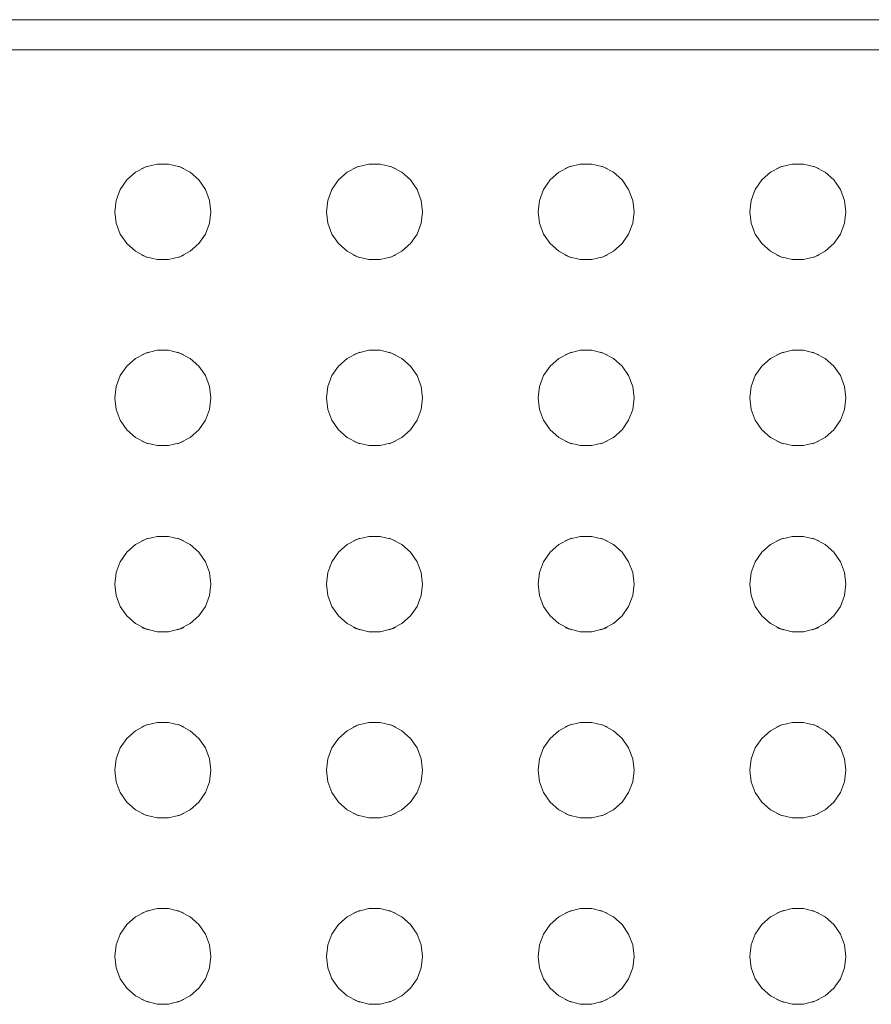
# Model space of a CAD drawing. Header units: metres. Extents: x 1.7 to 42.3, y -72.9 to -47.6.
# Tile 26 of 216: x 10.811 to 10.953, y -70.901 to -70.737. Entities that reach past the tile are written whole.
import ezdxf

# ---------------------------------------------------------------- set-up
doc = ezdxf.new("R2010")
doc.units = ezdxf.units.M
doc.layers.add('A-GENM', color=7, linetype='Continuous', lineweight=18)

# ---------------------------------------------------------------- blocks, each defined once
blk = doc.blocks.new('Grupo1_TIP_19dez18_BebedouroRefrig_BebedouroIndustrial100litros_ABDI-MDIC - Grupo1_TIP_19dez18_BebedouroRefrig_BebedouroIndustrial100litros_ABDI-MDIC-5384539-2PAV - FRIGORÍFICA')
at = {"layer": 'A-GENM', "color": 253, "true_color": 0xaaaaaa}
for p, q in [((0.335, -0.485), (-0.335, -0.485)), ((0.34, -0.49), (-0.34, -0.49))]:
    blk.add_line(p, q, dxfattribs=at)
at = {"layer": 'A-GENM', "color": 253, "true_color": 0xaaaaaa, "flags": 128}
for points in [[(0.02725, -0.334), (0.02748, -0.33209), (0.02816, -0.33028), (0.02926, -0.3287), (0.0307, -0.32742), (0.03241, -0.32652), (0.03428, -0.32606), (0.03621, -0.32606), (0.03808, -0.32652), (0.03979, -0.32742), (0.04123, -0.3287), (0.04233, -0.33028), (0.04301, -0.33209), (0.04325, -0.334)], [(0.06249, -0.334), (0.06272, -0.33209), (0.06341, -0.33028), (0.0645, -0.3287), (0.06595, -0.32742), (0.06766, -0.32652), (0.06953, -0.32606), (0.07146, -0.32606), (0.07333, -0.32652), (0.07504, -0.32742), (0.07648, -0.3287), (0.07758, -0.33028), (0.07826, -0.33209), (0.07849, -0.334)], [(0.09774, -0.334), (0.09797, -0.33209), (0.09865, -0.33028), (0.09975, -0.3287), (0.10119, -0.32742), (0.1029, -0.32652), (0.10477, -0.32606), (0.1067, -0.32606), (0.10857, -0.32652), (0.11028, -0.32742), (0.11173, -0.3287), (0.11282, -0.33028), (0.11351, -0.33209), (0.11374, -0.334)], [(0.13298, -0.334), (0.13322, -0.33209), (0.1339, -0.33028), (0.135, -0.3287), (0.13644, -0.32742), (0.13815, -0.32652), (0.14002, -0.32606), (0.14195, -0.32606), (0.14382, -0.32652), (0.14553, -0.32742), (0.14697, -0.3287), (0.14807, -0.33028), (0.14875, -0.33209), (0.14898, -0.334)], [(0.04325, -0.334), (0.04301, -0.33591), (0.04233, -0.33772), (0.04123, -0.3393), (0.03979, -0.34058), (0.03808, -0.34148), (0.03621, -0.34194), (0.03428, -0.34194), (0.03241, -0.34148), (0.0307, -0.34058), (0.02926, -0.3393), (0.02816, -0.33772), (0.02748, -0.33591), (0.02725, -0.334)], [(0.07849, -0.334), (0.07826, -0.33591), (0.07758, -0.33772), (0.07648, -0.3393), (0.07504, -0.34058), (0.07333, -0.34148), (0.07146, -0.34194), (0.06953, -0.34194), (0.06766, -0.34148), (0.06595, -0.34058), (0.0645, -0.3393), (0.06341, -0.33772), (0.06272, -0.33591), (0.06249, -0.334)], [(0.11374, -0.334), (0.11351, -0.33591), (0.11282, -0.33772), (0.11173, -0.3393), (0.11028, -0.34058), (0.10857, -0.34148), (0.1067, -0.34194), (0.10477, -0.34194), (0.1029, -0.34148), (0.10119, -0.34058), (0.09975, -0.3393), (0.09865, -0.33772), (0.09797, -0.33591), (0.09774, -0.334)], [(0.14898, -0.334), (0.14875, -0.33591), (0.14807, -0.33772), (0.14697, -0.3393), (0.14553, -0.34058), (0.14382, -0.34148), (0.14195, -0.34194), (0.14002, -0.34194), (0.13815, -0.34148), (0.13644, -0.34058), (0.135, -0.3393), (0.1339, -0.33772), (0.13322, -0.33591), (0.13298, -0.334)], [(0.02725, -0.365), (0.02748, -0.36309), (0.02816, -0.36128), (0.02926, -0.3597), (0.0307, -0.35842), (0.03241, -0.35752), (0.03428, -0.35706), (0.03621, -0.35706), (0.03808, -0.35752), (0.03979, -0.35842), (0.04123, -0.3597), (0.04233, -0.36128), (0.04301, -0.36309), (0.04325, -0.365)], [(0.06249, -0.365), (0.06272, -0.36309), (0.06341, -0.36128), (0.0645, -0.3597), (0.06595, -0.35842), (0.06766, -0.35752), (0.06953, -0.35706), (0.07146, -0.35706), (0.07333, -0.35752), (0.07504, -0.35842), (0.07648, -0.3597), (0.07758, -0.36128), (0.07826, -0.36309), (0.07849, -0.365)], [(0.09774, -0.365), (0.09797, -0.36309), (0.09865, -0.36128), (0.09975, -0.3597), (0.10119, -0.35842), (0.1029, -0.35752), (0.10477, -0.35706), (0.1067, -0.35706), (0.10857, -0.35752), (0.11028, -0.35842), (0.11173, -0.3597), (0.11282, -0.36128), (0.11351, -0.36309), (0.11374, -0.365)], [(0.13298, -0.365), (0.13322, -0.36309), (0.1339, -0.36128), (0.135, -0.3597), (0.13644, -0.35842), (0.13815, -0.35752), (0.14002, -0.35706), (0.14195, -0.35706), (0.14382, -0.35752), (0.14553, -0.35842), (0.14697, -0.3597), (0.14807, -0.36128), (0.14875, -0.36309), (0.14898, -0.365)], [(0.04325, -0.365), (0.04301, -0.36691), (0.04233, -0.36872), (0.04123, -0.3703), (0.03979, -0.37158), (0.03808, -0.37248), (0.03621, -0.37294), (0.03428, -0.37294), (0.03241, -0.37248), (0.0307, -0.37158), (0.02926, -0.3703), (0.02816, -0.36872), (0.02748, -0.36691), (0.02725, -0.365)], [(0.07849, -0.365), (0.07826, -0.36691), (0.07758, -0.36872), (0.07648, -0.3703), (0.07504, -0.37158), (0.07333, -0.37248), (0.07146, -0.37294), (0.06953, -0.37294), (0.06766, -0.37248), (0.06595, -0.37158), (0.0645, -0.3703), (0.06341, -0.36872), (0.06272, -0.36691), (0.06249, -0.365)], [(0.11374, -0.365), (0.11351, -0.36691), (0.11282, -0.36872), (0.11173, -0.3703), (0.11028, -0.37158), (0.10857, -0.37248), (0.1067, -0.37294), (0.10477, -0.37294), (0.1029, -0.37248), (0.10119, -0.37158), (0.09975, -0.3703), (0.09865, -0.36872), (0.09797, -0.36691), (0.09774, -0.365)], [(0.14898, -0.365), (0.14875, -0.36691), (0.14807, -0.36872), (0.14697, -0.3703), (0.14553, -0.37158), (0.14382, -0.37248), (0.14195, -0.37294), (0.14002, -0.37294), (0.13815, -0.37248), (0.13644, -0.37158), (0.135, -0.3703), (0.1339, -0.36872), (0.13322, -0.36691), (0.13298, -0.365)], [(0.02725, -0.396), (0.02748, -0.39409), (0.02816, -0.39228), (0.02926, -0.3907), (0.0307, -0.38942), (0.03241, -0.38852), (0.03428, -0.38806), (0.03621, -0.38806), (0.03808, -0.38852), (0.03979, -0.38942), (0.04123, -0.3907), (0.04233, -0.39228), (0.04301, -0.39409), (0.04325, -0.396)], [(0.06249, -0.396), (0.06272, -0.39409), (0.06341, -0.39228), (0.0645, -0.3907), (0.06595, -0.38942), (0.06766, -0.38852), (0.06953, -0.38806), (0.07146, -0.38806), (0.07333, -0.38852), (0.07504, -0.38942), (0.07648, -0.3907), (0.07758, -0.39228), (0.07826, -0.39409), (0.07849, -0.396)], [(0.09774, -0.396), (0.09797, -0.39409), (0.09865, -0.39228), (0.09975, -0.3907), (0.10119, -0.38942), (0.1029, -0.38852), (0.10477, -0.38806), (0.1067, -0.38806), (0.10857, -0.38852), (0.11028, -0.38942), (0.11173, -0.3907), (0.11282, -0.39228), (0.11351, -0.39409), (0.11374, -0.396)], [(0.13298, -0.396), (0.13322, -0.39409), (0.1339, -0.39228), (0.135, -0.3907), (0.13644, -0.38942), (0.13815, -0.38852), (0.14002, -0.38806), (0.14195, -0.38806), (0.14382, -0.38852), (0.14553, -0.38942), (0.14697, -0.3907), (0.14807, -0.39228), (0.14875, -0.39409), (0.14898, -0.396)], [(0.04325, -0.396), (0.04301, -0.39791), (0.04233, -0.39972), (0.04123, -0.4013), (0.03979, -0.40258), (0.03808, -0.40348), (0.03621, -0.40394), (0.03428, -0.40394), (0.03241, -0.40348), (0.0307, -0.40258), (0.02926, -0.4013), (0.02816, -0.39972), (0.02748, -0.39791), (0.02725, -0.396)], [(0.07849, -0.396), (0.07826, -0.39791), (0.07758, -0.39972), (0.07648, -0.4013), (0.07504, -0.40258), (0.07333, -0.40348), (0.07146, -0.40394), (0.06953, -0.40394), (0.06766, -0.40348), (0.06595, -0.40258), (0.0645, -0.4013), (0.06341, -0.39972), (0.06272, -0.39791), (0.06249, -0.396)], [(0.11374, -0.396), (0.11351, -0.39791), (0.11282, -0.39972), (0.11173, -0.4013), (0.11028, -0.40258), (0.10857, -0.40348), (0.1067, -0.40394), (0.10477, -0.40394), (0.1029, -0.40348), (0.10119, -0.40258), (0.09975, -0.4013), (0.09865, -0.39972), (0.09797, -0.39791), (0.09774, -0.396)], [(0.14898, -0.396), (0.14875, -0.39791), (0.14807, -0.39972), (0.14697, -0.4013), (0.14553, -0.40258), (0.14382, -0.40348), (0.14195, -0.40394), (0.14002, -0.40394), (0.13815, -0.40348), (0.13644, -0.40258), (0.135, -0.4013), (0.1339, -0.39972), (0.13322, -0.39791), (0.13298, -0.396)], [(0.02725, -0.427), (0.02748, -0.42509), (0.02816, -0.42328), (0.02926, -0.4217), (0.0307, -0.42042), (0.03241, -0.41952), (0.03428, -0.41906), (0.03621, -0.41906), (0.03808, -0.41952), (0.03979, -0.42042), (0.04123, -0.4217), (0.04233, -0.42328), (0.04301, -0.42509), (0.04325, -0.427)], [(0.06249, -0.427), (0.06272, -0.42509), (0.06341, -0.42328), (0.0645, -0.4217), (0.06595, -0.42042), (0.06766, -0.41952), (0.06953, -0.41906), (0.07146, -0.41906), (0.07333, -0.41952), (0.07504, -0.42042), (0.07648, -0.4217), (0.07758, -0.42328), (0.07826, -0.42509), (0.07849, -0.427)], [(0.09774, -0.427), (0.09797, -0.42509), (0.09865, -0.42328), (0.09975, -0.4217), (0.10119, -0.42042), (0.1029, -0.41952), (0.10477, -0.41906), (0.1067, -0.41906), (0.10857, -0.41952), (0.11028, -0.42042), (0.11173, -0.4217), (0.11282, -0.42328), (0.11351, -0.42509), (0.11374, -0.427)], [(0.13298, -0.427), (0.13322, -0.42509), (0.1339, -0.42328), (0.135, -0.4217), (0.13644, -0.42042), (0.13815, -0.41952), (0.14002, -0.41906), (0.14195, -0.41906), (0.14382, -0.41952), (0.14553, -0.42042), (0.14697, -0.4217), (0.14807, -0.42328), (0.14875, -0.42509), (0.14898, -0.427)], [(0.04325, -0.427), (0.04301, -0.42891), (0.04233, -0.43072), (0.04123, -0.4323), (0.03979, -0.43358), (0.03808, -0.43448), (0.03621, -0.43494), (0.03428, -0.43494), (0.03241, -0.43448), (0.0307, -0.43358), (0.02926, -0.4323), (0.02816, -0.43072), (0.02748, -0.42891), (0.02725, -0.427)], [(0.07849, -0.427), (0.07826, -0.42891), (0.07758, -0.43072), (0.07648, -0.4323), (0.07504, -0.43358), (0.07333, -0.43448), (0.07146, -0.43494), (0.06953, -0.43494), (0.06766, -0.43448), (0.06595, -0.43358), (0.0645, -0.4323), (0.06341, -0.43072), (0.06272, -0.42891), (0.06249, -0.427)], [(0.11374, -0.427), (0.11351, -0.42891), (0.11282, -0.43072), (0.11173, -0.4323), (0.11028, -0.43358), (0.10857, -0.43448), (0.1067, -0.43494), (0.10477, -0.43494), (0.1029, -0.43448), (0.10119, -0.43358), (0.09975, -0.4323), (0.09865, -0.43072), (0.09797, -0.42891), (0.09774, -0.427)], [(0.14898, -0.427), (0.14875, -0.42891), (0.14807, -0.43072), (0.14697, -0.4323), (0.14553, -0.43358), (0.14382, -0.43448), (0.14195, -0.43494), (0.14002, -0.43494), (0.13815, -0.43448), (0.13644, -0.43358), (0.135, -0.4323), (0.1339, -0.43072), (0.13322, -0.42891), (0.13298, -0.427)], [(0.02725, -0.458), (0.02748, -0.45609), (0.02816, -0.45428), (0.02926, -0.4527), (0.0307, -0.45142), (0.03241, -0.45052), (0.03428, -0.45006), (0.03621, -0.45006), (0.03808, -0.45052), (0.03979, -0.45142), (0.04123, -0.4527), (0.04233, -0.45428), (0.04301, -0.45609), (0.04325, -0.458)], [(0.06249, -0.458), (0.06272, -0.45609), (0.06341, -0.45428), (0.0645, -0.4527), (0.06595, -0.45142), (0.06766, -0.45052), (0.06953, -0.45006), (0.07146, -0.45006), (0.07333, -0.45052), (0.07504, -0.45142), (0.07648, -0.4527), (0.07758, -0.45428), (0.07826, -0.45609), (0.07849, -0.458)], [(0.09774, -0.458), (0.09797, -0.45609), (0.09865, -0.45428), (0.09975, -0.4527), (0.10119, -0.45142), (0.1029, -0.45052), (0.10477, -0.45006), (0.1067, -0.45006), (0.10857, -0.45052), (0.11028, -0.45142), (0.11173, -0.4527), (0.11282, -0.45428), (0.11351, -0.45609), (0.11374, -0.458)], [(0.13298, -0.458), (0.13322, -0.45609), (0.1339, -0.45428), (0.135, -0.4527), (0.13644, -0.45142), (0.13815, -0.45052), (0.14002, -0.45006), (0.14195, -0.45006), (0.14382, -0.45052), (0.14553, -0.45142), (0.14697, -0.4527), (0.14807, -0.45428), (0.14875, -0.45609), (0.14898, -0.458)], [(0.04325, -0.458), (0.04301, -0.45991), (0.04233, -0.46172), (0.04123, -0.4633), (0.03979, -0.46458), (0.03808, -0.46548), (0.03621, -0.46594), (0.03428, -0.46594), (0.03241, -0.46548), (0.0307, -0.46458), (0.02926, -0.4633), (0.02816, -0.46172), (0.02748, -0.45991), (0.02725, -0.458)], [(0.07849, -0.458), (0.07826, -0.45991), (0.07758, -0.46172), (0.07648, -0.4633), (0.07504, -0.46458), (0.07333, -0.46548), (0.07146, -0.46594), (0.06953, -0.46594), (0.06766, -0.46548), (0.06595, -0.46458), (0.0645, -0.4633), (0.06341, -0.46172), (0.06272, -0.45991), (0.06249, -0.458)], [(0.11374, -0.458), (0.11351, -0.45991), (0.11282, -0.46172), (0.11173, -0.4633), (0.11028, -0.46458), (0.10857, -0.46548), (0.1067, -0.46594), (0.10477, -0.46594), (0.1029, -0.46548), (0.10119, -0.46458), (0.09975, -0.4633), (0.09865, -0.46172), (0.09797, -0.45991), (0.09774, -0.458)], [(0.14898, -0.458), (0.14875, -0.45991), (0.14807, -0.46172), (0.14697, -0.4633), (0.14553, -0.46458), (0.14382, -0.46548), (0.14195, -0.46594), (0.14002, -0.46594), (0.13815, -0.46548), (0.13644, -0.46458), (0.135, -0.4633), (0.1339, -0.46172), (0.13322, -0.45991), (0.13298, -0.458)]]:
    blk.add_lwpolyline(points, dxfattribs=at)
at = {"layer": 'A-GENM', "color": 253, "true_color": 0xaaaaaa}
for centre, start, end in [((0.03525, -0.334), 107.7069, 115.8856), ((0.03525, -0.334), 64.1144, 72.2931), ((0.07049, -0.334), 107.7069, 115.8856), ((0.07049, -0.334), 64.1144, 72.2931), ((0.10574, -0.334), 107.7069, 115.8856), ((0.10574, -0.334), 64.1144, 72.2931), ((0.14098, -0.334), 107.7069, 115.8856), ((0.14098, -0.334), 64.1144, 72.2931), ((0.03525, -0.334), 244.1144, 252.2931), ((0.03525, -0.334), 287.7069, 295.8856), ((0.07049, -0.334), 244.1144, 252.2931), ((0.07049, -0.334), 287.7069, 295.8856), ((0.10574, -0.334), 244.1144, 252.2931), ((0.10574, -0.334), 287.7069, 295.8856), ((0.14098, -0.334), 244.1144, 252.2931), ((0.14098, -0.334), 287.7069, 295.8856), ((0.03525, -0.365), 107.7069, 115.8856), ((0.03525, -0.365), 64.1144, 72.2931), ((0.07049, -0.365), 107.7069, 115.8856), ((0.07049, -0.365), 64.1144, 72.2931), ((0.10574, -0.365), 107.7069, 115.8856), ((0.10574, -0.365), 64.1144, 72.2931), ((0.14098, -0.365), 107.7069, 115.8856), ((0.14098, -0.365), 64.1144, 72.2931), ((0.03525, -0.365), 244.1144, 252.2931), ((0.03525, -0.365), 287.7069, 295.8856), ((0.07049, -0.365), 244.1144, 252.2931), ((0.07049, -0.365), 287.7069, 295.8856), ((0.10574, -0.365), 244.1144, 252.2931), ((0.10574, -0.365), 287.7069, 295.8856), ((0.14098, -0.365), 244.1144, 252.2931), ((0.14098, -0.365), 287.7069, 295.8856), ((0.03525, -0.396), 107.7069, 115.8856), ((0.03525, -0.396), 64.1144, 72.2931), ((0.07049, -0.396), 107.7069, 115.8856), ((0.07049, -0.396), 64.1144, 72.2931), ((0.10574, -0.396), 107.7069, 115.8856), ((0.10574, -0.396), 64.1144, 72.2931), ((0.14098, -0.396), 107.7069, 115.8856), ((0.14098, -0.396), 64.1144, 72.2931), ((0.03525, -0.396), 244.1144, 252.2931), ((0.03525, -0.396), 287.7069, 295.8856), ((0.07049, -0.396), 244.1144, 252.2931), ((0.07049, -0.396), 287.7069, 295.8856), ((0.10574, -0.396), 244.1144, 252.2931), ((0.10574, -0.396), 287.7069, 295.8856), ((0.14098, -0.396), 244.1144, 252.2931), ((0.14098, -0.396), 287.7069, 295.8856), ((0.03525, -0.427), 107.7069, 115.8856), ((0.03525, -0.427), 64.1144, 72.2931), ((0.07049, -0.427), 107.7069, 115.8856), ((0.07049, -0.427), 64.1144, 72.2931), ((0.10574, -0.427), 107.7069, 115.8856), ((0.10574, -0.427), 64.1144, 72.2931), ((0.14098, -0.427), 107.7069, 115.8856), ((0.14098, -0.427), 64.1144, 72.2931), ((0.03525, -0.427), 244.1144, 252.2931), ((0.03525, -0.427), 287.7069, 295.8856), ((0.07049, -0.427), 244.1144, 252.2931), ((0.07049, -0.427), 287.7069, 295.8856), ((0.10574, -0.427), 244.1144, 252.2931), ((0.10574, -0.427), 287.7069, 295.8856), ((0.14098, -0.427), 244.1144, 252.2931), ((0.14098, -0.427), 287.7069, 295.8856), ((0.03525, -0.458), 107.7069, 115.8856), ((0.03525, -0.458), 64.1144, 72.2931), ((0.07049, -0.458), 107.7069, 115.8856), ((0.07049, -0.458), 64.1144, 72.2931), ((0.10574, -0.458), 107.7069, 115.8856), ((0.10574, -0.458), 64.1144, 72.2931), ((0.14098, -0.458), 107.7069, 115.8856), ((0.14098, -0.458), 64.1144, 72.2931), ((0.03525, -0.458), 244.1144, 252.2931), ((0.03525, -0.458), 287.7069, 295.8856), ((0.07049, -0.458), 244.1144, 252.2931), ((0.07049, -0.458), 287.7069, 295.8856), ((0.10574, -0.458), 244.1144, 252.2931), ((0.10574, -0.458), 287.7069, 295.8856), ((0.14098, -0.458), 244.1144, 252.2931), ((0.14098, -0.458), 287.7069, 295.8856)]:
    blk.add_arc(centre, 0.008, start, end, dxfattribs=at)
blk = doc.blocks.new('4 GRE - ESCOLA DE CINEMA E AUDIOVISUAL CINE REX R07_rvt-1-2PAV - FRIGORÍFICA')
at = {"layer": 'A-GENM', "color": 253, "lineweight": 18, "true_color": 0xaaaaaa, "rotation": 180}
blk.add_blockref('Grupo1_TIP_19dez18_BebedouroRefrig_BebedouroIndustrial100litros_ABDI-MDIC - Grupo1_TIP_19dez18_BebedouroRefrig_BebedouroIndustrial100litros_ABDI-MDIC-5384539-2PAV - FRIGORÍFICA', (10.97566, -71.22694), dxfattribs=at)

msp = doc.modelspace()

# ---------------------------------------------------------------- block references
at = {"lineweight": 5}
msp.add_blockref('4 GRE - ESCOLA DE CINEMA E AUDIOVISUAL CINE REX R07_rvt-1-2PAV - FRIGORÍFICA', (0, 0), dxfattribs=at)

doc.saveas('drawing.dxf')
